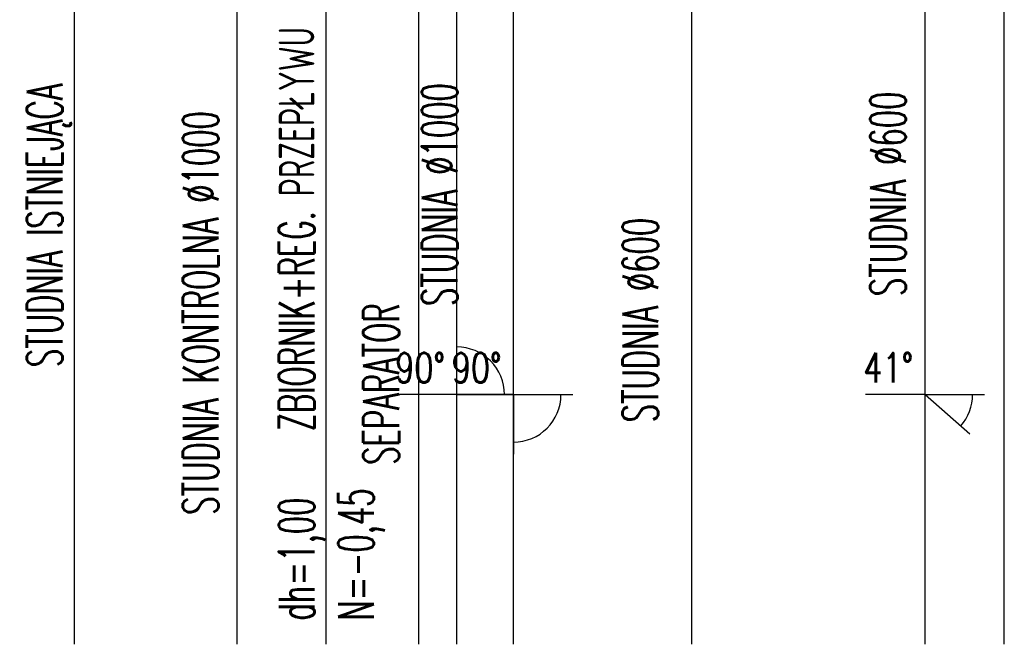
# Model space of a CAD drawing. Extents: x -1374 to -874, y -87 to 221.
# Tile 3 of 10: x -1282 to -1199, y 20 to 73. Entities that reach past the tile are written whole.
import ezdxf
from ezdxf.enums import TextEntityAlignment as Align

# ---------------------------------------------------------------- set-up
doc = ezdxf.new("R2010")
doc.units = 0
doc.header["$MEASUREMENT"] = 0
doc.layers.add('cienka', color=7, linetype='Continuous')
doc.layers.add('srednia', color=2, linetype='Continuous')
doc.styles.add('ROMANS', font='ROMANS')

msp = doc.modelspace()

# ---------------------------------------------------------------- linework, layer by layer
at = {"layer": 'cienka', "color": 7, "linetype": 'Continuous', "ltscale": 0.01}
for p, q in [((-1205.45902, 20.13061), (-1205.45902, 111.13061)), ((-1198.79869, 20.13061), (-1198.79869, 110.93061)), ((-1225.05902, 20.13061), (-1225.05902, 108.13061)), ((-1248.00722, 20.13061), (-1248.00722, 104.33061)), ((-1244.80722, 20.13061), (-1244.80722, 104.63061)), ((-1240.05902, 20.13061), (-1240.05902, 104.63061)), ((-1263.28318, 20.13061), (-1263.28318, 103.33061)), ((-1276.95183, 20.13061), (-1276.95183, 101.83061)), ((-1255.78318, 20.13061), (-1255.78318, 99.63061)), ((-1244.80722, 41.13061), (-1239.80722, 41.13061)), ((-1240.05902, 41.13061), (-1235.05902, 41.13061)), ((-1205.45902, 41.13061), (-1200.45902, 41.13061))]:
    msp.add_line(p, q, dxfattribs=at)
for centre, start, end in [((-1244.80722, 41.13061), 0, 90.1746848), ((-1240.05902, 41.13061), 270, 0), ((-1205.45902, 41.13061), 318.6522247, 0)]:
    msp.add_arc(centre, 4, start, end, dxfattribs=at)
at = {"layer": 'srednia', "color": 2, "linetype": 'Continuous', "ltscale": 0.01}
for p, q in [((-1244.80722, 41.13061), (-1244.82246, 46.13059)), ((-1244.80722, 41.13061), (-1249.80722, 41.13061)), ((-1240.05902, 41.13061), (-1245.05902, 41.13061)), ((-1240.05902, 41.13061), (-1240.05902, 36.13061)), ((-1205.45902, 41.13061), (-1210.45902, 41.13061)), ((-1205.45902, 41.13061), (-1201.70546, 37.82747))]:
    msp.add_line(p, q, dxfattribs=at)

# ---------------------------------------------------------------- texts
at = {"layer": 'cienka', "color": 7, "linetype": 'Continuous', "ltscale": 0.01, "style": 'ROMANS', "width": 0.6}
for s, p in [('ZBIORNIK+REG. PRZEPŁYWU', (-1256.78318, 38.03263)), ('STUDNIA ISTNIEJĄCA', (-1277.95183, 43.4351)), ('STUDNIA %%C1000', (-1244.76479, 48.57197)), ('STUDNIA %%C600', (-1207.06914, 49.40135)), ('STUDNIA KONTROLNA %%C1000', (-1264.84797, 31.02092)), ('STUDNIA %%C600', (-1227.88106, 38.78933)), ('SEPARATOR', (-1249.67176, 35.22451)), ('dh=1,00', (-1256.78318, 22.13061)), ('N=-0,45', (-1251.78318, 22.13061))]:
    msp.add_text(s, height=3, rotation=90, dxfattribs=at).set_placement(p)
at = {"layer": 'cienka', "color": 7, "linetype": 'Continuous', "ltscale": 0.01, "style": 'ROMANS', "width": 0.75}
for s, p in [('90%%d', (-1245.80722, 42.13061)), ('90%%d', (-1241.05902, 42.13061)), ('41%%d', (-1206.45902, 42.13061))]:
    msp.add_text(s, height=2.5, dxfattribs=at).set_placement(p, align=Align.RIGHT)

doc.saveas('drawing.dxf')
